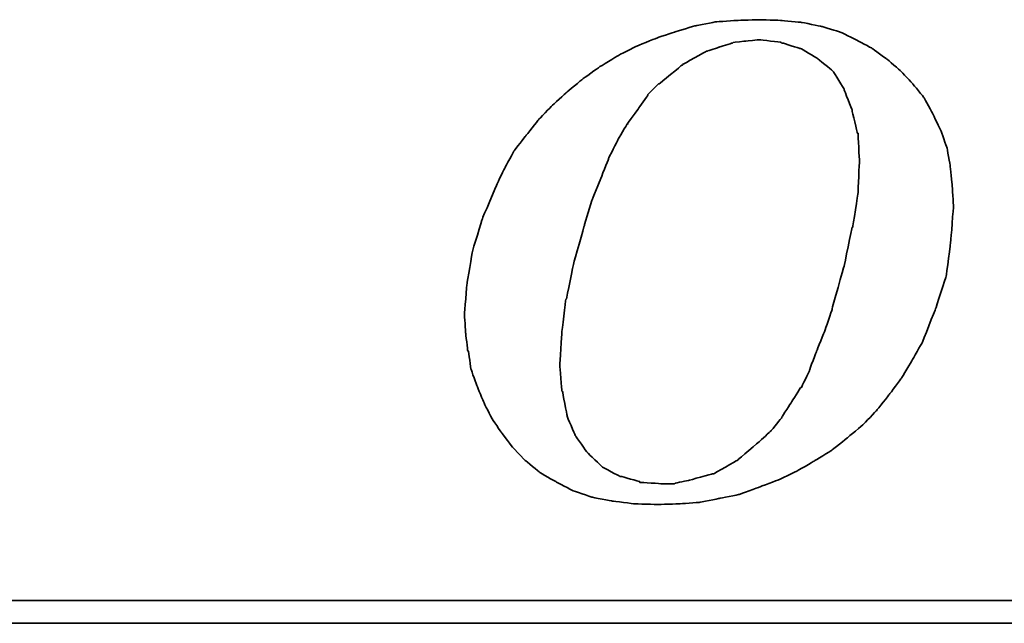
# Model space of a CAD drawing. Header units: millimetres. Extents: x 0 to 264, y 297 to 404.
# Tile 34 of 49: x 203.96 to 207.69, y 330.88 to 333.16. Entities that reach past the tile are written whole.
import ezdxf

# ---------------------------------------------------------------- set-up
doc = ezdxf.new("R2010")
doc.units = ezdxf.units.MM
doc.layers.add('DIM', color=4, linetype='Continuous')
doc.layers.add('layer 1', color=7, linetype='Continuous')

# ---------------------------------------------------------------- blocks, each defined once
blk = doc.blocks.new('TBI MOTION logo(完整正式版)')
at = {"layer": 'layer 1', "color": 22, "lineweight": 35}
for points, knots in [([(-11.34375, -6.98375), (-11.34375, -6.98375), (-10.91375, -7.43875), (-10.91375, -7.43875), (-10.91375, -7.43875), (-10.91375, -7.43875), (-10.38625, -7.87125), (-10.38625, -7.87125), (-10.38625, -7.87125), (-10.38625, -7.87125), (-9.81125, -8.20375), (-9.81125, -8.20375), (-9.81125, -8.20375), (-9.81125, -8.20375), (-9.21125, -8.51875), (-9.21125, -8.51875), (-9.21125, -8.51875), (-9.21125, -8.51875), (-8.51625, -8.75875), (-8.51625, -8.75875), (-8.51625, -8.75875), (-8.51625, -8.75875), (-7.77125, -8.90375), (-7.77125, -8.90375), (-7.77125, -8.90375), (-7.77125, -8.90375), (-6.97875, -8.99875), (-6.97875, -8.99875), (-6.97875, -8.99875), (-6.97875, -8.99875), (-6.14125, -9.02375), (-6.14125, -9.02375), (-6.14125, -9.02375), (-6.14125, -9.02375), (-5.37125, -8.99875), (-5.37125, -8.99875), (-5.37125, -8.99875), (-5.37125, -8.99875), (-4.65375, -8.94875), (-4.65375, -8.94875), (-4.65375, -8.94875), (-4.65375, -8.94875), (-3.93375, -8.80625), (-3.93375, -8.80625), (-3.93375, -8.80625), (-3.93375, -8.80625), (-3.21375, -8.66375), (-3.21375, -8.66375), (-3.21375, -8.66375), (-3.21375, -8.66375), (-2.49375, -8.39875), (-2.49375, -8.39875), (-2.49375, -8.39875), (-2.49375, -8.39875), (-1.79875, -8.13375), (-1.79875, -8.13375), (-1.79875, -8.13375), (-1.79875, -8.13375), (-1.17375, -7.84375), (-1.17375, -7.84375), (-1.17375, -7.84375), (-1.17375, -7.84375), (-0.52375, -7.46375), (-0.52375, -7.46375), (-0.52375, -7.46375), (-0.52375, -7.46375), (0.10124, -7.07875), (0.10124, -7.07875), (0.10124, -7.07875), (0.10124, -7.07875), (0.67625, -6.62375), (0.67625, -6.62375), (0.67625, -6.62375), (0.67625, -6.62375), (1.24874, -6.14375), (1.24874, -6.14375), (1.24874, -6.14375), (1.24874, -6.14375), (1.72874, -5.64125), (1.72874, -5.64125), (1.72874, -5.64125), (1.72874, -5.64125), (2.18624, -5.06375), (2.18624, -5.06375), (2.18624, -5.06375), (2.18624, -5.06375), (2.61625, -4.48874), (2.61625, -4.48874), (2.61625, -4.48874), (2.61625, -4.48874), (3.00125, -3.83874), (3.00125, -3.83874), (3.00125, -3.83874), (3.00125, -3.83874), (3.36124, -3.21374), (3.36124, -3.21374), (3.36124, -3.21374), (3.36124, -3.21374), (3.84374, -1.99125), (3.84374, -1.99125), (3.84374, -1.99125), (3.84374, -1.99125), (4.22625, -0.81875), (4.22625, -0.81875), (4.22625, -0.81875), (4.22625, -0.81875), (4.39125, 0.45624), (4.39125, 0.45624), (4.39125, 0.45624), (4.39125, 0.45624), (4.48874, 1.70124), (4.48874, 1.70124), (4.48874, 1.70124), (4.48874, 1.70124), (4.43874, 2.44625), (4.43874, 2.44625), (4.43874, 2.44625), (4.43874, 2.44625), (4.36874, 3.14125), (4.36874, 3.14125), (4.36874, 3.14125), (4.36874, 3.14125), (4.25125, 3.81125), (4.25125, 3.81125), (4.25125, 3.81125), (4.25125, 3.81125), (4.03124, 4.41125), (4.03124, 4.41125), (4.03124, 4.41125), (4.03124, 4.41125), (3.74374, 5.01125), (3.74374, 5.01125), (3.74374, 5.01125), (3.74374, 5.01125), (3.43124, 5.58875), (3.43124, 5.58875), (3.43124, 5.58875), (3.43124, 5.58875), (3.02625, 6.09125), (3.02625, 6.09125), (3.02625, 6.09125), (3.02625, 6.09125), (2.59374, 6.54875), (2.59374, 6.54875), (2.59374, 6.54875), (2.59374, 6.54875), (2.09124, 6.98125), (2.09124, 6.98125), (2.09124, 6.98125), (2.09124, 6.98125), (1.56124, 7.36625), (1.56124, 7.36625), (1.56124, 7.36625), (1.56124, 7.36625), (0.98624, 7.67625), (0.98624, 7.67625), (0.98624, 7.67625), (0.98624, 7.67625), (0.38624, 7.96375), (0.38624, 7.96375), (0.38624, 7.96375), (0.38624, 7.96375), (-0.25875, 8.15625), (-0.25875, 8.15625), (-0.25875, 8.15625), (-0.25875, 8.15625), (-0.98125, 8.30125), (-0.98125, 8.30125), (-0.98125, 8.30125), (-0.98125, 8.30125), (-1.70124, 8.37125), (-1.70124, 8.37125), (-1.70124, 8.37125), (-1.70124, 8.37125), (-2.49375, 8.39624), (-2.49375, 8.39624), (-2.49375, 8.39624), (-2.49375, 8.39624), (-3.28625, 8.37125), (-3.28625, 8.37125), (-3.28625, 8.37125), (-3.28625, 8.37125), (-4.05125, 8.32125), (-4.05125, 8.32125), (-4.05125, 8.32125), (-4.05125, 8.32125), (-4.77375, 8.18125), (-4.77375, 8.18125), (-4.77375, 8.18125), (-4.77375, 8.18125), (-5.51625, 7.96375), (-5.51625, 7.96375), (-5.51625, 7.96375), (-5.51625, 7.96375), (-6.21125, 7.72625), (-6.21125, 7.72625), (-6.21125, 7.72625), (-6.21125, 7.72625), (-6.92875, 7.43625), (-6.92875, 7.43625), (-6.92875, 7.43625), (-6.92875, 7.43625), (-7.57875, 7.10125), (-7.57875, 7.10125), (-7.57875, 7.10125), (-7.57875, 7.10125), (-8.24875, 6.69125), (-8.24875, 6.69125), (-8.24875, 6.69125), (-8.24875, 6.69125), (-8.84875, 6.26125), (-8.84875, 6.26125), (-8.84875, 6.26125), (-8.84875, 6.26125), (-9.42625, 5.78125), (-9.42625, 5.78125), (-9.42625, 5.78125), (-9.42625, 5.78125), (-9.95375, 5.30125), (-9.95375, 5.30125), (-9.95375, 5.30125), (-9.95375, 5.30125), (-10.43375, 4.79624), (-10.43375, 4.79624), (-10.43375, 4.79624), (-10.43375, 4.79624), (-10.88875, 4.22125), (-10.88875, 4.22125), (-10.88875, 4.22125), (-10.88875, 4.22125), (-11.29875, 3.69375), (-11.29875, 3.69375), (-11.29875, 3.69375), (-11.29875, 3.69375), (-11.63375, 3.09125), (-11.63375, 3.09125), (-11.63375, 3.09125), (-11.63375, 3.09125), (-11.91875, 2.49625), (-11.91875, 2.49625), (-11.91875, 2.49625), (-11.91875, 2.49625), (-12.44875, 1.24625), (-12.44875, 1.24625), (-12.44875, 1.24625), (-12.44875, 1.24625), (-12.80875, 0.06874), (-12.80875, 0.06874), (-12.80875, 0.06874), (-12.80875, 0.06874), (-12.99875, -1.07875), (-12.99875, -1.07875), (-12.99875, -1.07875), (-12.99875, -1.07875), (-13.09375, -2.18375), (-13.09375, -2.18375), (-13.09375, -2.18375), (-13.09375, -2.18375), (-13.04875, -2.85375), (-13.04875, -2.85375), (-13.04875, -2.85375), (-13.04875, -2.85375), (-12.97375, -3.50375), (-12.97375, -3.50375), (-12.97375, -3.50375), (-12.97375, -3.50375), (-12.95375, -3.50375), (-12.95375, -3.50375), (-12.95375, -3.50375), (-12.95375, -3.50375), (-12.85375, -4.17375), (-12.85375, -4.17375), (-12.85375, -4.17375), (-12.85375, -4.17375), (-12.63875, -4.77624), (-12.63875, -4.77624), (-12.63875, -4.77624), (-12.63875, -4.77624), (-12.39875, -5.35125), (-12.39875, -5.35125), (-12.39875, -5.35125), (-12.39875, -5.35125), (-12.11375, -5.92875), (-12.11375, -5.92875), (-12.11375, -5.92875), (-12.11375, -5.92875), (-11.75375, -6.45375), (-11.75375, -6.45375), (-11.75375, -6.45375), (-11.75375, -6.45375), (-11.34375, -6.98375), (-11.34375, -6.98375)], [0, 0, 0, 0, 0.01369863, 0.01369863, 0.01369863, 0.01369864, 0.02739726, 0.02739726, 0.02739726, 0.02739727, 0.04109589, 0.04109589, 0.04109589, 0.0410959, 0.05479452, 0.05479452, 0.05479452, 0.05479453, 0.06849315, 0.06849315, 0.06849315, 0.06849316, 0.08219178, 0.08219178, 0.08219178, 0.08219179, 0.09589041, 0.09589041, 0.09589041, 0.09589042, 0.10958904, 0.10958904, 0.10958904, 0.10958905, 0.12328767, 0.12328767, 0.12328767, 0.12328768, 0.1369863, 0.1369863, 0.1369863, 0.13698631, 0.15068493, 0.15068493, 0.15068493, 0.15068494, 0.16438356, 0.16438356, 0.16438356, 0.16438357, 0.17808219, 0.17808219, 0.17808219, 0.1780822, 0.19178082, 0.19178082, 0.19178082, 0.19178083, 0.20547945, 0.20547945, 0.20547945, 0.20547946, 0.21917808, 0.21917808, 0.21917808, 0.21917809, 0.23287671, 0.23287671, 0.23287671, 0.23287672, 0.24657534, 0.24657534, 0.24657534, 0.24657535, 0.26027397, 0.26027397, 0.26027397, 0.26027398, 0.2739726, 0.2739726, 0.2739726, 0.27397261, 0.28767123, 0.28767123, 0.28767123, 0.28767124, 0.30136986, 0.30136986, 0.30136986, 0.30136987, 0.31506849, 0.31506849, 0.31506849, 0.3150685, 0.32876712, 0.32876712, 0.32876712, 0.32876713, 0.34246575, 0.34246575, 0.34246575, 0.34246576, 0.35616438, 0.35616438, 0.35616438, 0.35616439, 0.36986301, 0.36986301, 0.36986301, 0.36986302, 0.38356164, 0.38356164, 0.38356164, 0.38356165, 0.39726027, 0.39726027, 0.39726027, 0.39726028, 0.4109589, 0.4109589, 0.4109589, 0.41095891, 0.42465753, 0.42465753, 0.42465753, 0.42465754, 0.43835616, 0.43835616, 0.43835616, 0.43835617, 0.45205479, 0.45205479, 0.45205479, 0.4520548, 0.46575342, 0.46575342, 0.46575342, 0.46575343, 0.47945205, 0.47945205, 0.47945205, 0.47945206, 0.49315068, 0.49315068, 0.49315068, 0.49315069, 0.50684932, 0.50684932, 0.50684932, 0.50684933, 0.52054795, 0.52054795, 0.52054795, 0.52054796, 0.53424658, 0.53424658, 0.53424658, 0.53424659, 0.54794521, 0.54794521, 0.54794521, 0.54794522, 0.56164384, 0.56164384, 0.56164384, 0.56164385, 0.57534247, 0.57534247, 0.57534247, 0.57534248, 0.5890411, 0.5890411, 0.5890411, 0.58904111, 0.60273973, 0.60273973, 0.60273973, 0.60273974, 0.61643836, 0.61643836, 0.61643836, 0.61643837, 0.63013699, 0.63013699, 0.63013699, 0.630137, 0.64383562, 0.64383562, 0.64383562, 0.64383563, 0.65753425, 0.65753425, 0.65753425, 0.65753426, 0.67123288, 0.67123288, 0.67123288, 0.67123289, 0.68493151, 0.68493151, 0.68493151, 0.68493152, 0.69863014, 0.69863014, 0.69863014, 0.69863015, 0.71232877, 0.71232877, 0.71232877, 0.71232878, 0.7260274, 0.7260274, 0.7260274, 0.72602741, 0.73972603, 0.73972603, 0.73972603, 0.73972604, 0.75342466, 0.75342466, 0.75342466, 0.75342467, 0.76712329, 0.76712329, 0.76712329, 0.7671233, 0.78082192, 0.78082192, 0.78082192, 0.78082193, 0.79452055, 0.79452055, 0.79452055, 0.79452056, 0.80821918, 0.80821918, 0.80821918, 0.80821919, 0.82191781, 0.82191781, 0.82191781, 0.82191782, 0.83561644, 0.83561644, 0.83561644, 0.83561645, 0.84931507, 0.84931507, 0.84931507, 0.84931508, 0.8630137, 0.8630137, 0.8630137, 0.86301371, 0.87671233, 0.87671233, 0.87671233, 0.87671234, 0.89041096, 0.89041096, 0.89041096, 0.89041097, 0.90410959, 0.90410959, 0.90410959, 0.9041096, 0.91780822, 0.91780822, 0.91780822, 0.91780823, 0.93150685, 0.93150685, 0.93150685, 0.93150686, 0.94520548, 0.94520548, 0.94520548, 0.94520549, 0.95890411, 0.95890411, 0.95890411, 0.95890412, 0.97260274, 0.97260274, 0.97260274, 0.97260275, 0.98630137, 0.98630137, 0.98630137, 0.98630138, 1, 1, 1, 1]), ([(-8.77875, 1.03124), (-8.77875, 1.03124), (-8.51625, 1.89625), (-8.51625, 1.89625), (-8.51625, 1.89625), (-8.51625, 1.89625), (-8.20375, 2.66375), (-8.20375, 2.66375), (-8.20375, 2.66375), (-8.20375, 2.66375), (-7.91625, 3.38125), (-7.91625, 3.38125), (-7.91625, 3.38125), (-7.91625, 3.38125), (-7.91625, 3.40624), (-7.91625, 3.40624), (-7.91625, 3.40624), (-7.91625, 3.40624), (-7.57875, 4.07624), (-7.57875, 4.07624), (-7.57875, 4.07624), (-7.57875, 4.07624), (-7.24375, 4.65125), (-7.24375, 4.65125), (-7.24375, 4.65125), (-7.24375, 4.65125), (-7.21875, 4.65125), (-7.21875, 4.65125), (-7.21875, 4.65125), (-7.21875, 4.65125), (-7.21875, 4.67624), (-7.21875, 4.67624), (-7.21875, 4.67624), (-7.21875, 4.67624), (-6.83625, 5.20375), (-6.83625, 5.20375), (-6.83625, 5.20375), (-6.83625, 5.20375), (-6.49875, 5.68625), (-6.49875, 5.68625), (-6.49875, 5.68625), (-6.49875, 5.68625), (-6.49875, 5.70625), (-6.49875, 5.70625), (-6.49875, 5.70625), (-6.49875, 5.70625), (-6.11625, 6.09125), (-6.11625, 6.09125), (-6.11625, 6.09125), (-6.11625, 6.09125), (-6.09125, 6.09125), (-6.09125, 6.09125), (-6.09125, 6.09125), (-6.09125, 6.09125), (-5.27375, 6.76625), (-5.27375, 6.76625), (-5.27375, 6.76625), (-5.27375, 6.76625), (-5.24875, 6.76625), (-5.24875, 6.76625), (-5.24875, 6.76625), (-5.24875, 6.76625), (-5.24875, 6.78625), (-5.24875, 6.78625), (-5.24875, 6.78625), (-5.24875, 6.78625), (-4.38875, 7.26624), (-4.38875, 7.26624), (-4.38875, 7.26624), (-4.38875, 7.26624), (-4.36125, 7.26624), (-4.36125, 7.26624), (-4.36125, 7.26624), (-4.36125, 7.26624), (-3.93375, 7.41125), (-3.93375, 7.41125), (-3.93375, 7.41125), (-3.93375, 7.41125), (-3.47375, 7.55625), (-3.47375, 7.55625), (-3.47375, 7.55625), (-3.47375, 7.55625), (-3.45375, 7.55625), (-3.45375, 7.55625), (-3.45375, 7.55625), (-3.45375, 7.55625), (-3.42875, 7.58124), (-3.42875, 7.58124), (-3.42875, 7.58124), (-3.42875, 7.58124), (-2.97375, 7.62625), (-2.97375, 7.62625), (-2.97375, 7.62625), (-2.97375, 7.62625), (-2.49375, 7.67625), (-2.49375, 7.67625), (-2.49375, 7.67625), (-2.49375, 7.67625), (-2.46875, 7.67625), (-2.46875, 7.67625), (-2.46875, 7.67625), (-2.46875, 7.67625), (-1.70124, 7.58124), (-1.70124, 7.58124), (-1.70124, 7.58124), (-1.70124, 7.58124), (-1.67875, 7.55625), (-1.67875, 7.55625), (-1.67875, 7.55625), (-1.67875, 7.55625), (-1.65375, 7.55625), (-1.65375, 7.55625), (-1.65375, 7.55625), (-1.65375, 7.55625), (-1.03125, 7.36625), (-1.03125, 7.36625), (-1.03125, 7.36625), (-1.03125, 7.36625), (-1.00625, 7.36625), (-1.00625, 7.36625), (-1.00625, 7.36625), (-1.00625, 7.36625), (-0.43124, 7.02624), (-0.43124, 7.02624), (-0.43124, 7.02624), (-0.43124, 7.02624), (-0.40625, 7.00624), (-0.40625, 7.00624), (-0.40625, 7.00624), (-0.40625, 7.00624), (0.12124, 6.57124), (0.12124, 6.57124), (0.12124, 6.57124), (0.12124, 6.57124), (0.14624, 6.54875), (0.14624, 6.54875), (0.14624, 6.54875), (0.14624, 6.54875), (0.17124, 6.52375), (0.17124, 6.52375), (0.17124, 6.52375), (0.17124, 6.52375), (0.55625, 5.89875), (0.55625, 5.89875), (0.55625, 5.89875), (0.55625, 5.89875), (0.55625, 5.87625), (0.55625, 5.87625), (0.55625, 5.87625), (0.55625, 5.87625), (0.84124, 5.15625), (0.84124, 5.15625), (0.84124, 5.15625), (0.84124, 5.15625), (0.84124, 5.13125), (0.84124, 5.13125), (0.84124, 5.13125), (0.84124, 5.13125), (1.03624, 4.31875), (1.03624, 4.31875), (1.03624, 4.31875), (1.03624, 4.31875), (1.05624, 4.31875), (1.05624, 4.31875), (1.05624, 4.31875), (1.05624, 4.31875), (1.05624, 4.29125), (1.05624, 4.29125), (1.05624, 4.29125), (1.05624, 4.29125), (1.10625, 3.33125), (1.10625, 3.33125), (1.10625, 3.33125), (1.10625, 3.33125), (1.10625, 3.30875), (1.10625, 3.30875), (1.10625, 3.30875), (1.10625, 3.30875), (1.05624, 2.20624), (1.05624, 2.20624), (1.05624, 2.20624), (1.05624, 2.20624), (1.05624, 2.18124), (1.05624, 2.18124), (1.05624, 2.18124), (1.05624, 2.18124), (0.86624, 0.93624), (0.86624, 0.93624), (0.86624, 0.93624), (0.86624, 0.93624), (0.84124, 0.93624), (0.84124, 0.93624), (0.84124, 0.93624), (0.84124, 0.93624), (0.55625, -0.45874), (0.55625, -0.45874), (0.55625, -0.45874), (0.55625, -0.45874), (0.12124, -1.99125), (0.12124, -1.99125), (0.12124, -1.99125), (0.12124, -1.99125), (0.12124, -2.01874), (0.12124, -2.01874), (0.12124, -2.01874), (0.12124, -2.01874), (-0.13874, -2.78375), (-0.13874, -2.78375), (-0.13874, -2.78375), (-0.13874, -2.78375), (-0.43124, -3.50375), (-0.43124, -3.50375), (-0.43124, -3.50375), (-0.43124, -3.50375), (-0.69375, -4.19875), (-0.69375, -4.19875), (-0.69375, -4.19875), (-0.69375, -4.19875), (-0.69375, -4.22375), (-0.69375, -4.22375), (-0.69375, -4.22375), (-0.69375, -4.22375), (-0.98125, -4.82374), (-0.98125, -4.82374), (-0.98125, -4.82374), (-0.98125, -4.82374), (-1.00625, -4.82374), (-1.00625, -4.82374), (-1.00625, -4.82374), (-1.00625, -4.82374), (-1.33875, -5.35125), (-1.33875, -5.35125), (-1.33875, -5.35125), (-1.33875, -5.35125), (-1.67875, -5.87875), (-1.67875, -5.87875), (-1.67875, -5.87875), (-1.67875, -5.87875), (-1.67875, -5.90375), (-1.67875, -5.90375), (-1.67875, -5.90375), (-1.67875, -5.90375), (-2.05875, -6.35875), (-2.05875, -6.35875), (-2.05875, -6.35875), (-2.05875, -6.35875), (-2.08375, -6.38375), (-2.08375, -6.38375), (-2.08375, -6.38375), (-2.08375, -6.38375), (-2.46875, -6.74375), (-2.46875, -6.74375), (-2.46875, -6.74375), (-2.46875, -6.74375), (-3.25875, -7.41625), (-3.25875, -7.41625), (-3.25875, -7.41625), (-3.25875, -7.41625), (-3.28625, -7.43875), (-3.28625, -7.43875), (-3.28625, -7.43875), (-3.28625, -7.43875), (-4.12375, -7.91875), (-4.12375, -7.91875), (-4.12375, -7.91875), (-4.12375, -7.91875), (-4.14875, -7.91875), (-4.14875, -7.91875), (-4.14875, -7.91875), (-4.14875, -7.91875), (-4.17125, -7.91875), (-4.17125, -7.91875), (-4.17125, -7.91875), (-4.17125, -7.91875), (-5.03375, -8.15875), (-5.03375, -8.15875), (-5.03375, -8.15875), (-5.03375, -8.15875), (-5.51625, -8.25625), (-5.51625, -8.25625), (-5.51625, -8.25625), (-5.51625, -8.25625), (-5.54125, -8.27875), (-5.54125, -8.27875), (-5.54125, -8.27875), (-5.54125, -8.27875), (-5.56375, -8.27875), (-5.56375, -8.27875), (-5.56375, -8.27875), (-5.56375, -8.27875), (-5.99625, -8.27875), (-5.99625, -8.27875), (-5.99625, -8.27875), (-5.99625, -8.27875), (-6.76375, -8.23125), (-6.76375, -8.23125), (-6.76375, -8.23125), (-6.76375, -8.23125), (-6.78875, -8.23125), (-6.78875, -8.23125), (-6.78875, -8.23125), (-6.78875, -8.23125), (-6.78875, -8.20375), (-6.78875, -8.20375), (-6.78875, -8.20375), (-6.78875, -8.20375), (-7.45875, -8.01375), (-7.45875, -8.01375), (-7.45875, -8.01375), (-7.45875, -8.01375), (-7.48375, -8.01375), (-7.48375, -8.01375), (-7.48375, -8.01375), (-7.48375, -8.01375), (-7.50875, -8.01375), (-7.50875, -8.01375), (-7.50875, -8.01375), (-7.50875, -8.01375), (-8.13125, -7.67875), (-8.13125, -7.67875), (-8.13125, -7.67875), (-8.13125, -7.67875), (-8.15625, -7.65375), (-8.15625, -7.65375), (-8.15625, -7.65375), (-8.15625, -7.65375), (-8.65875, -7.17375), (-8.65875, -7.17375), (-8.65875, -7.17375), (-8.65875, -7.17375), (-8.68375, -7.14875), (-8.68375, -7.14875), (-8.68375, -7.14875), (-8.68375, -7.14875), (-9.08875, -6.57375), (-9.08875, -6.57375), (-9.08875, -6.57375), (-9.08875, -6.57375), (-9.11375, -6.54875), (-9.11375, -6.54875), (-9.11375, -6.54875), (-9.11375, -6.54875), (-9.11375, -6.52875), (-9.11375, -6.52875), (-9.11375, -6.52875), (-9.11375, -6.52875), (-9.40375, -5.85375), (-9.40375, -5.85375), (-9.40375, -5.85375), (-9.40375, -5.85375), (-9.40375, -5.82875), (-9.40375, -5.82875), (-9.40375, -5.82875), (-9.40375, -5.82875), (-9.56875, -4.96875), (-9.56875, -4.96875), (-9.56875, -4.96875), (-9.56875, -4.96875), (-9.59375, -4.94375), (-9.59375, -4.94375), (-9.59375, -4.94375), (-9.59375, -4.94375), (-9.66375, -4.03375), (-9.66375, -4.03375), (-9.66375, -4.03375), (-9.66375, -4.03375), (-9.66375, -4.00875), (-9.66375, -4.00875), (-9.66375, -4.00875), (-9.66375, -4.00875), (-9.59375, -2.85375), (-9.59375, -2.85375), (-9.59375, -2.85375), (-9.59375, -2.85375), (-9.45125, -1.65875), (-9.45125, -1.65875), (-9.45125, -1.65875), (-9.45125, -1.65875), (-9.42625, -1.63375), (-9.42625, -1.63375), (-9.42625, -1.63375), (-9.42625, -1.63375), (-9.16125, -0.33875), (-9.16125, -0.33875), (-9.16125, -0.33875), (-9.16125, -0.33875), (-8.77875, 1.00624), (-8.77875, 1.00624), (-8.77875, 1.00624), (-8.77875, 1.00624), (-8.77875, 1.03124), (-8.77875, 1.03124)], [0, 0, 0, 0, 0.01020408, 0.01020408, 0.01020408, 0.01020409, 0.02040816, 0.02040816, 0.02040816, 0.02040817, 0.03061224, 0.03061224, 0.03061224, 0.03061225, 0.04081633, 0.04081633, 0.04081633, 0.04081634, 0.05102041, 0.05102041, 0.05102041, 0.05102042, 0.06122449, 0.06122449, 0.06122449, 0.0612245, 0.07142857, 0.07142857, 0.07142857, 0.07142858, 0.08163265, 0.08163265, 0.08163265, 0.08163266, 0.09183673, 0.09183673, 0.09183673, 0.09183674, 0.10204082, 0.10204082, 0.10204082, 0.10204083, 0.1122449, 0.1122449, 0.1122449, 0.11224491, 0.12244898, 0.12244898, 0.12244898, 0.12244899, 0.13265306, 0.13265306, 0.13265306, 0.13265307, 0.14285714, 0.14285714, 0.14285714, 0.14285715, 0.15306122, 0.15306122, 0.15306122, 0.15306123, 0.16326531, 0.16326531, 0.16326531, 0.16326532, 0.17346939, 0.17346939, 0.17346939, 0.1734694, 0.18367347, 0.18367347, 0.18367347, 0.18367348, 0.19387755, 0.19387755, 0.19387755, 0.19387756, 0.20408163, 0.20408163, 0.20408163, 0.20408164, 0.21428571, 0.21428571, 0.21428571, 0.21428572, 0.2244898, 0.2244898, 0.2244898, 0.22448981, 0.23469388, 0.23469388, 0.23469388, 0.23469389, 0.24489796, 0.24489796, 0.24489796, 0.24489797, 0.25510204, 0.25510204, 0.25510204, 0.25510205, 0.26530612, 0.26530612, 0.26530612, 0.26530613, 0.2755102, 0.2755102, 0.2755102, 0.27551021, 0.28571429, 0.28571429, 0.28571429, 0.2857143, 0.29591837, 0.29591837, 0.29591837, 0.29591838, 0.30612245, 0.30612245, 0.30612245, 0.30612246, 0.31632653, 0.31632653, 0.31632653, 0.31632654, 0.32653061, 0.32653061, 0.32653061, 0.32653062, 0.33673469, 0.33673469, 0.33673469, 0.3367347, 0.34693878, 0.34693878, 0.34693878, 0.34693879, 0.35714286, 0.35714286, 0.35714286, 0.35714287, 0.36734694, 0.36734694, 0.36734694, 0.36734695, 0.37755102, 0.37755102, 0.37755102, 0.37755103, 0.3877551, 0.3877551, 0.3877551, 0.38775511, 0.39795918, 0.39795918, 0.39795918, 0.39795919, 0.40816327, 0.40816327, 0.40816327, 0.40816328, 0.41836735, 0.41836735, 0.41836735, 0.41836736, 0.42857143, 0.42857143, 0.42857143, 0.42857144, 0.43877551, 0.43877551, 0.43877551, 0.43877552, 0.44897959, 0.44897959, 0.44897959, 0.4489796, 0.45918367, 0.45918367, 0.45918367, 0.45918368, 0.46938776, 0.46938776, 0.46938776, 0.46938777, 0.47959184, 0.47959184, 0.47959184, 0.47959185, 0.48979592, 0.48979592, 0.48979592, 0.48979593, 0.5, 0.5, 0.5, 0.50000001, 0.51020408, 0.51020408, 0.51020408, 0.51020409, 0.52040816, 0.52040816, 0.52040816, 0.52040817, 0.53061224, 0.53061224, 0.53061224, 0.53061225, 0.54081633, 0.54081633, 0.54081633, 0.54081634, 0.55102041, 0.55102041, 0.55102041, 0.55102042, 0.56122449, 0.56122449, 0.56122449, 0.5612245, 0.57142857, 0.57142857, 0.57142857, 0.57142858, 0.58163265, 0.58163265, 0.58163265, 0.58163266, 0.59183673, 0.59183673, 0.59183673, 0.59183674, 0.60204082, 0.60204082, 0.60204082, 0.60204083, 0.6122449, 0.6122449, 0.6122449, 0.61224491, 0.62244898, 0.62244898, 0.62244898, 0.62244899, 0.63265306, 0.63265306, 0.63265306, 0.63265307, 0.64285714, 0.64285714, 0.64285714, 0.64285715, 0.65306122, 0.65306122, 0.65306122, 0.65306123, 0.66326531, 0.66326531, 0.66326531, 0.66326532, 0.67346939, 0.67346939, 0.67346939, 0.6734694, 0.68367347, 0.68367347, 0.68367347, 0.68367348, 0.69387755, 0.69387755, 0.69387755, 0.69387756, 0.70408163, 0.70408163, 0.70408163, 0.70408164, 0.71428571, 0.71428571, 0.71428571, 0.71428572, 0.7244898, 0.7244898, 0.7244898, 0.72448981, 0.73469388, 0.73469388, 0.73469388, 0.73469389, 0.74489796, 0.74489796, 0.74489796, 0.74489797, 0.75510204, 0.75510204, 0.75510204, 0.75510205, 0.76530612, 0.76530612, 0.76530612, 0.76530613, 0.7755102, 0.7755102, 0.7755102, 0.77551021, 0.78571429, 0.78571429, 0.78571429, 0.7857143, 0.79591837, 0.79591837, 0.79591837, 0.79591838, 0.80612245, 0.80612245, 0.80612245, 0.80612246, 0.81632653, 0.81632653, 0.81632653, 0.81632654, 0.82653061, 0.82653061, 0.82653061, 0.82653062, 0.83673469, 0.83673469, 0.83673469, 0.8367347, 0.84693878, 0.84693878, 0.84693878, 0.84693879, 0.85714286, 0.85714286, 0.85714286, 0.85714287, 0.86734694, 0.86734694, 0.86734694, 0.86734695, 0.87755102, 0.87755102, 0.87755102, 0.87755103, 0.8877551, 0.8877551, 0.8877551, 0.88775511, 0.89795918, 0.89795918, 0.89795918, 0.89795919, 0.90816327, 0.90816327, 0.90816327, 0.90816328, 0.91836735, 0.91836735, 0.91836735, 0.91836736, 0.92857143, 0.92857143, 0.92857143, 0.92857144, 0.93877551, 0.93877551, 0.93877551, 0.93877552, 0.94897959, 0.94897959, 0.94897959, 0.9489796, 0.95918367, 0.95918367, 0.95918367, 0.95918368, 0.96938776, 0.96938776, 0.96938776, 0.96938777, 0.97959184, 0.97959184, 0.97959184, 0.97959185, 0.98979592, 0.98979592, 0.98979592, 0.98979593, 1, 1, 1, 1]), ([(75.90875, -9.47875), (75.90875, -9.47875), (75.90875, -12.28625), (75.90875, -12.28625), (75.90875, -12.28625), (75.90875, -12.28625), (75.90875, -12.47875), (75.90875, -12.47875), (75.90875, -12.47875), (75.90875, -12.47875), (75.71625, -12.47875), (75.71625, -12.47875), (75.71625, -12.47875), (75.71625, -12.47875), (-88.32875, -12.47875), (-88.32875, -12.47875), (-88.32875, -12.47875), (-88.32875, -12.47875), (-88.32875, -13.29375), (-88.32875, -13.29375), (-88.32875, -13.29375), (-88.32875, -13.29375), (82.89125, -13.29375), (82.89125, -13.29375), (82.89125, -13.29375), (82.89125, -13.29375), (75.90875, -9.47875), (75.90875, -9.47875)], [0, 0, 0, 0, 0.14285714, 0.14285714, 0.14285714, 0.14285715, 0.28571429, 0.28571429, 0.28571429, 0.2857143, 0.42857143, 0.42857143, 0.42857143, 0.42857144, 0.57142857, 0.57142857, 0.57142857, 0.57142858, 0.71428571, 0.71428571, 0.71428571, 0.71428572, 0.85714286, 0.85714286, 0.85714286, 0.85714287, 1, 1, 1, 1])]:
    blk.add_open_spline(points, degree=3, knots=knots, dxfattribs=at)

msp = doc.modelspace()

# ---------------------------------------------------------------- block references
at = {"layer": 'DIM', "color": 7, "xscale": 0.1054262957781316, "yscale": 0.1054262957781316, "zscale": 0.1054262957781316}
msp.add_blockref('TBI MOTION logo(完整正式版)', (207.0242, 332.2775), dxfattribs=at)

doc.saveas('drawing.dxf')
